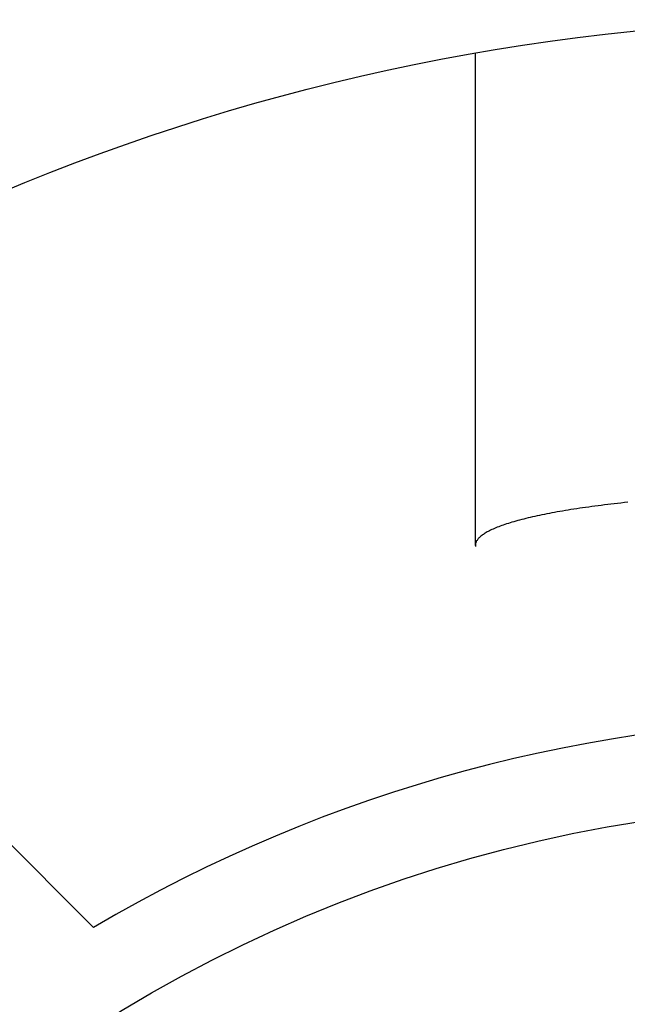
# Model space of a CAD drawing. Extents: x -112 to 255, y -112 to 256.
# Tile 4 of 10: x -39 to -11, y 57 to 103. Entities that reach past the tile are written whole.
import ezdxf

# ---------------------------------------------------------------- set-up
doc = ezdxf.new("R2010")
doc.units = 0
doc.header["$LTSCALE"] = 14
doc.layers.get('0').update_dxf_attribs({"linetype": 'CONTINUOUS'})

msp = doc.modelspace()

# ---------------------------------------------------------------- linework, layer by layer
for p, q in [((-17.804, 78.06), (-17.804, 100.942)), ((-47.73, 72.478), (-35.551, 60.3))]:
    msp.add_line(p, q)
msp.add_polyline3d([(-10.722, 80.063, 0), (-10.881, 80.046, 0), (-11.039, 80.028, 0), (-11.195, 80.011, 0), (-11.351, 79.993, 0), (-11.504, 79.975, 0), (-11.656, 79.957, 0), (-11.807, 79.939, 0), (-11.957, 79.92, 0), (-12.104, 79.901, 0), (-12.251, 79.882, 0), (-12.395, 79.862, 0), (-12.538, 79.843, 0), (-12.68, 79.823, 0), (-12.82, 79.802, 0), (-12.958, 79.782, 0), (-13.095, 79.762, 0), (-13.229, 79.741, 0), (-13.363, 79.72, 0), (-13.494, 79.699, 0), (-13.624, 79.677, 0), (-13.752, 79.656, 0), (-13.879, 79.634, 0), (-14.004, 79.612, 0), (-14.126, 79.59, 0), (-14.248, 79.567, 0), (-14.367, 79.544, 0), (-14.484, 79.522, 0), (-14.6, 79.499, 0), (-14.714, 79.475, 0), (-14.826, 79.452, 0), (-14.936, 79.428, 0), (-15.044, 79.405, 0), (-15.15, 79.381, 0), (-15.254, 79.357, 0), (-15.357, 79.332, 0), (-15.457, 79.308, 0), (-15.556, 79.284, 0), (-15.652, 79.259, 0), (-15.747, 79.234, 0), (-15.839, 79.209, 0), (-15.93, 79.184, 0), (-16.018, 79.158, 0), (-16.105, 79.133, 0), (-16.189, 79.107, 0), (-16.271, 79.082, 0), (-16.352, 79.056, 0), (-16.43, 79.03, 0), (-16.506, 79.004, 0), (-16.58, 78.977, 0), (-16.652, 78.951, 0), (-16.722, 78.924, 0), (-16.79, 78.898, 0), (-16.855, 78.871, 0), (-16.919, 78.844, 0), (-16.98, 78.817, 0), (-17.039, 78.79, 0), (-17.096, 78.763, 0), (-17.151, 78.736, 0), (-17.204, 78.709, 0), (-17.254, 78.681, 0), (-17.303, 78.654, 0), (-17.349, 78.626, 0), (-17.393, 78.599, 0), (-17.434, 78.571, 0), (-17.474, 78.543, 0), (-17.511, 78.515, 0), (-17.546, 78.487, 0), (-17.579, 78.459, 0), (-17.61, 78.431, 0), (-17.638, 78.403, 0), (-17.664, 78.375, 0), (-17.688, 78.347, 0), (-17.71, 78.319, 0), (-17.729, 78.291, 0), (-17.747, 78.263, 0), (-17.761, 78.234, 0), (-17.774, 78.206, 0), (-17.785, 78.178, 0), (-17.793, 78.149, 0), (-17.799, 78.121, 0), (-17.802, 78.093, 0), (-17.804, 78.064, 0), (-17.803, 78.036, 0), (-17.8, 78.007, 0)])
for radius in [102.5, 66]:
    msp.add_circle((0, 0), radius)
msp.add_arc((0, 0), 70, 59.47751, 120.52249)

doc.saveas('drawing.dxf')
